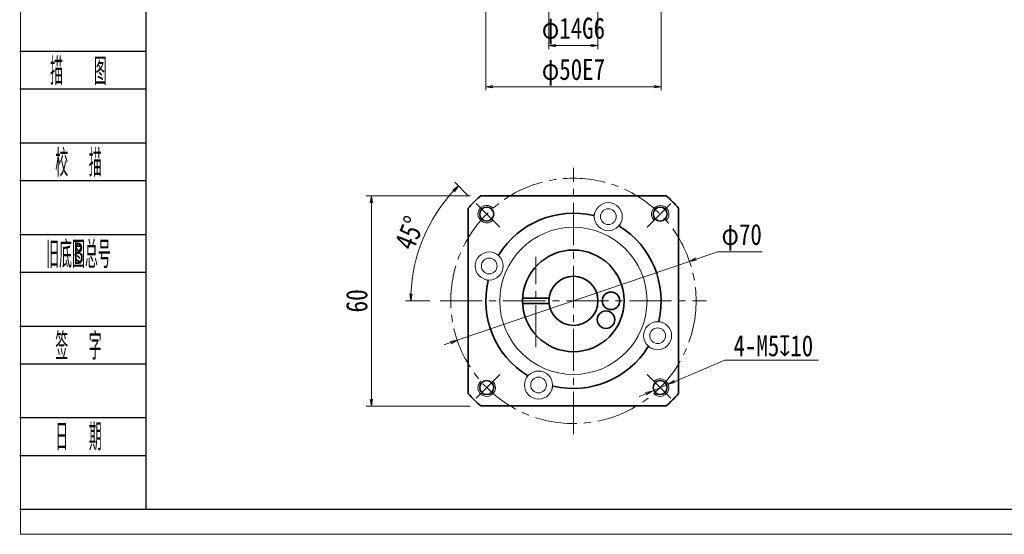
# Model space of a CAD drawing. Header units: millimetres. Extents: x -18 to 590, y -25 to 400.
# Tile 1 of 5: x -15 to 266, y -25 to 122. Entities that reach past the tile are written whole.
import ezdxf
from ezdxf.enums import TextEntityAlignment as Align

# ---------------------------------------------------------------- set-up
doc = ezdxf.new("R2010")
doc.units = ezdxf.units.MM
doc.linetypes.add('点画线', pattern=[18, 12, -2, 2, -2])
doc.layers.add('2细线层', color=4, linetype='Continuous')
doc.layers.add('6文字层', color=3, linetype='Continuous')
for name, color, linetype, lineweight in [('EB0_1', 7, 'Continuous', 35), ('中心线层', 1, '点画线', 18), ('图框_外框线', 7, 'Continuous', 18), ('尺寸线层', 3, 'Continuous', 18), ('粗实线层', 7, 'Continuous', 35), ('细实线层', 7, 'Continuous', 18)]:
    doc.layers.add(name, color=color, linetype=linetype, lineweight=lineweight)
doc.styles.add('PC_TEXTSTYLE', font='ISOCP.SHX', dxfattribs={"width": 0.707, "bigfont": 'GBCBIG.SHX'})
doc.styles.get("Standard").update_dxf_attribs({"font": 'SimSun.ttf'})
doc.styles.add('宋体', font='SimSun.ttf', dxfattribs={"width": 0.8})
doc.dimstyles.new('A水平标注$0', dxfattribs={"dimtxt": 3.5, "dimasz": 2, "dimexe": 1.5, "dimexo": 3, "dimgap": 1.1, "dimtad": 1, "dimtoh": 1, "dimdec": 4, "dimdsep": 46, "dimtxsty": '宋体', "dimblk": 'OPEN', "dimcen": 3, "dimclrd": 3, "dimclre": 3, "dimclrt": 6, "dimadec": 0, "dimazin": 0, "dimtm": 1e-09, "dimtfac": 1, "dimtdec": 4, "dimtix": 1, "dimtmove": 0, "dimatfit": 3, "dimldrblk": 'OPEN', "dimfxl": 0, "dimlwd": 13, "dimlwe": 13, "dimarcsym": 0})
doc.dimstyles.new('D直径标注φ25', dxfattribs={"dimtxt": 3.5, "dimasz": 2, "dimexe": 1, "dimexo": 3, "dimtad": 1, "dimtoh": 1, "dimdec": 1, "dimdsep": 46, "dimtxsty": '宋体', "dimblk": 'OPEN', "dimcen": 3, "dimclrd": 3, "dimclre": 3, "dimclrt": 130, "dimadec": 0, "dimazin": 0, "dimtm": 1e-09, "dimtfac": 1, "dimtdec": 1, "dimtmove": 0, "dimatfit": 0, "dimldrblk": 'OPEN', "dimfxl": 0, "dimlwd": 13, "dimlwe": 13, "dimarcsym": 0})
doc.dimstyles.new('螺孔(M8-7H)', dxfattribs={"dimtxt": 3.5, "dimasz": 2, "dimexe": 1.25, "dimexo": 3, "dimtad": 1, "dimtoh": 1, "dimdec": 4, "dimdsep": 46, "dimtxsty": '宋体', "dimblk": 'OPEN', "dimcen": 3, "dimclrd": 3, "dimclre": 3, "dimclrt": 2, "dimadec": 0, "dimazin": 0, "dimtm": 1e-09, "dimtfac": 1, "dimtdec": 4, "dimtmove": 0, "dimatfit": 3, "dimldrblk": 'OPEN', "dimfxl": 0, "dimlwd": 9, "dimlwe": 9, "dimarcsym": 0})

# ---------------------------------------------------------------- blocks, each defined once
blk = doc.blocks.new('_Open')
at = {"color": 0, "linetype": 'ByBlock', "lineweight": -2}
for p, q in [((-1, 0.17), (0, 0)), ((-1, -0.17), (0, 0)), ((0, 0), (-1, 0))]:
    blk.add_line(p, q, dxfattribs=at)
blk = doc.blocks.new('*D27')
at = {"layer": 'Defpoints', "color": 0, "transparency": 16777216}
for p in [(116.24, 71.46), (85.05, 11.46), (116.24, 11.46)]:
    blk.add_point(p, dxfattribs=at)
at = {"layer": '尺寸线层', "color": 3, "lineweight": 13, "transparency": 16777216}
for p, q in [((113.24, 71.46), (83.55, 71.46)), ((85.05, 69.46), (85.05, 13.46)), ((113.24, 11.46), (83.55, 11.46))]:
    blk.add_line(p, q, dxfattribs=at)
at = {"layer": '尺寸线层', "color": 3, "lineweight": 13, "transparency": 16777216, "xscale": 2, "yscale": 2, "zscale": 2}
for p, rotation in [((85.05, 71.46), 90), ((85.05, 11.46), 270)]:
    blk.add_blockref('_Open', p, dxfattribs=dict(at, rotation=rotation))
at = {"layer": '尺寸线层', "color": 6, "transparency": 16777216, "insert": (80.9, 41.46), "char_height": 6.1, "attachment_point": 5, "rotation": 90, "style": '宋体', "bg_fill": 3, "box_fill_scale": 1.1, "bg_fill_color": 256, "bg_fill_true_color": 13158600, "bg_fill_transparency": 0}
blk.add_mtext('60', dxfattribs=at)
blk = doc.blocks.new('*D28')
at = {"layer": 'Defpoints', "color": 0, "transparency": 16777216}
for p in [(114.92, 69.24), (102.5, 64.67), (121.66, 62.5), (104.7, 41.46), (180.7, 41.46)]:
    blk.add_point(p, dxfattribs=at)
at = {"layer": '尺寸线层', "color": 3, "lineweight": 13, "transparency": 16777216}
for p, q in [((112.8, 71.36), (108.81, 75.35)), ((101.7, 41.46), (94.78, 41.46))]:
    blk.add_line(p, q, dxfattribs=at)
blk.add_arc((142.7, 41.46), 46.42, 137.4688, 177.5312, dxfattribs=at)
at = {"layer": '尺寸线层', "color": 3, "lineweight": 13, "transparency": 16777216, "xscale": 2, "yscale": 2, "zscale": 2}
for p, rotation in [((109.87, 74.29), 46.23442076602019), ((96.28, 41.46), 268.765579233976)]:
    blk.add_blockref('_Open', p, dxfattribs=dict(at, rotation=rotation))
at = {"layer": '尺寸线层', "color": 6, "transparency": 16777216, "insert": (95.98, 60.82), "char_height": 6.1, "attachment_point": 5, "rotation": 67.5, "style": '宋体', "bg_fill": 3, "box_fill_scale": 1.1, "bg_fill_color": 256, "bg_fill_true_color": 13158600, "bg_fill_transparency": 0}
blk.add_mtext('45°', dxfattribs=at)
blk = doc.blocks.new('*D29')
at = {"layer": 'Defpoints', "color": 0, "transparency": 16777216}
for p in [(175.83, 52.73), (109.56, 30.2)]:
    blk.add_point(p, dxfattribs=at)
at = {"layer": '尺寸线层', "color": 3, "lineweight": 13, "transparency": 16777216}
for p, q in [((177.73, 53.37), (183.84, 55.45)), ((183.84, 55.45), (196.56, 55.45)), ((109.56, 30.2), (175.83, 52.73)), ((107.66, 29.55), (105.77, 28.91))]:
    blk.add_line(p, q, dxfattribs=at)
at = {"layer": '尺寸线层', "color": 3, "lineweight": 13, "transparency": 16777216, "xscale": 2, "yscale": 2, "zscale": 2}
for p, rotation in [((175.83, 52.73), 198.7753969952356), ((109.56, 30.2), 18.77539699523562)]:
    blk.add_blockref('_Open', p, dxfattribs=dict(at, rotation=rotation))
at = {"layer": '尺寸线层', "color": 130, "transparency": 16777216, "insert": (190.7, 59.59), "char_height": 6, "attachment_point": 5, "style": '宋体'}
blk.add_mtext('φ70', dxfattribs=at)
blk = doc.blocks.new('*D32')
at = {"color": 3, "lineweight": 9, "transparency": 16777216}
for p, q in [((185.86, 24.55), (171.59, 18.48)), ((212.62, 24.55), (185.86, 24.55)), ((165.14, 15.74), (169.74, 17.69)), ((163.3, 14.95), (161.46, 14.17))]:
    blk.add_line(p, q, dxfattribs=at)
at = {"layer": 'Defpoints', "color": 0, "transparency": 16777216}
for p in [(169.74, 17.69), (165.14, 15.74)]:
    blk.add_point(p, dxfattribs=at)
at = {"color": 3, "lineweight": 9, "transparency": 16777216, "xscale": 2, "yscale": 2, "zscale": 2}
for p, rotation in [((169.74, 17.69), 203.0304786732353), ((165.14, 15.74), 23.03047867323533)]:
    blk.add_blockref('_Open', p, dxfattribs=dict(at, rotation=rotation))
at = {"color": 2, "transparency": 16777216, "insert": (199.74, 28.61), "char_height": 6, "attachment_point": 5, "style": '宋体'}
blk.add_mtext('4-M5{\\famgdt|b0|i0|c0|p0;x}{10}', dxfattribs=at)
blk = doc.blocks.new('*D33')
at = {"color": 3, "lineweight": 13, "transparency": 16777216}
for p, q in [((117.7, 127.49), (117.7, 101.56)), ((167.7, 127.49), (167.7, 101.56)), ((119.7, 102.56), (165.7, 102.56))]:
    blk.add_line(p, q, dxfattribs=at)
at = {"layer": 'Defpoints', "color": 0, "transparency": 16777216}
for p in [(117.7, 130.49), (167.7, 130.49), (167.7, 102.56)]:
    blk.add_point(p, dxfattribs=at)
at = {"color": 3, "lineweight": 13, "transparency": 16777216, "xscale": 2, "yscale": 2, "zscale": 2, "rotation": 180}
blk.add_blockref('_Open', (117.7, 102.56), dxfattribs=at)
at = {"color": 3, "lineweight": 13, "transparency": 16777216, "xscale": 2, "yscale": 2, "zscale": 2}
blk.add_blockref('_Open', (167.7, 102.56), dxfattribs=at)
at = {"color": 130, "transparency": 16777216, "insert": (142.7, 106.69), "char_height": 6, "attachment_point": 5, "style": '宋体'}
blk.add_mtext('φ50E7', dxfattribs=at)
blk = doc.blocks.new('*D34')
at = {"color": 3, "lineweight": 13, "transparency": 16777216}
for p, q in [((135.7, 137.49), (135.7, 113.3)), ((149.7, 137.49), (149.7, 113.3)), ((137.7, 114.3), (147.7, 114.3))]:
    blk.add_line(p, q, dxfattribs=at)
at = {"layer": 'Defpoints', "color": 0, "transparency": 16777216}
for p in [(135.7, 140.49), (149.7, 140.49), (149.7, 114.3)]:
    blk.add_point(p, dxfattribs=at)
at = {"color": 3, "lineweight": 13, "transparency": 16777216, "xscale": 2, "yscale": 2, "zscale": 2, "rotation": 180}
blk.add_blockref('_Open', (135.7, 114.3), dxfattribs=at)
at = {"color": 3, "lineweight": 13, "transparency": 16777216, "xscale": 2, "yscale": 2, "zscale": 2}
blk.add_blockref('_Open', (149.7, 114.3), dxfattribs=at)
at = {"color": 130, "transparency": 16777216, "insert": (142.7, 118.44), "char_height": 6, "attachment_point": 5, "style": '宋体'}
blk.add_mtext('φ14G6', dxfattribs=at)

msp = doc.modelspace()

# ---------------------------------------------------------------- linework, layer by layer
at = {"layer": '2细线层'}
for p, q in [((-15.3001, 112.6984), (20.69521, 112.6984)), ((-15.3001, 101.93591), (20.69521, 101.93591)), ((-15.3001, 86.56093), (20.69521, 86.56093)), ((-15.3001, 75.79844), (20.69521, 75.79844)), ((-15.3001, 60.42345), (20.69521, 60.42345)), ((-15.3001, 49.66096), (20.69521, 49.66096)), ((-15.3001, 34.28598), (20.69521, 34.28598)), ((-15.3001, 23.52349), (20.69521, 23.52349)), ((-15.3001, 8.14851), (20.69521, 8.14851)), ((-15.3001, -2.61398), (20.69521, -2.61398)), ((-15.3001, -17.98897), (20.69521, -17.98897))]:
    msp.add_line(p, q, dxfattribs=at)
at = {"layer": 'EB0_1', "linetype": 'Continuous', "lineweight": 35}
for p, q in [((169.15261, 71.46373), (116.23758, 71.46373)), ((112.6951, 67.92124), (112.6951, 15.00621)), ((172.6951, 15.00621), (172.6951, 67.92124)), ((116.23758, 11.46373), (169.15261, 11.46373))]:
    msp.add_line(p, q, dxfattribs=at)
at = {"layer": 'EB0_1'}
for p, q in [((128.2145, 42.21373), (135.73539, 42.21373)), ((128.2145, 40.71373), (135.73539, 40.71373))]:
    msp.add_line(p, q, dxfattribs=at)
for centre, radius in [((142.6951, 41.46373), 14.5), ((142.6951, 41.46373), 7), ((153.41524, 41.46373), 2.5), ((151.97902, 36.10365), 2.5)]:
    msp.add_circle(centre, radius, dxfattribs=at)
for radius, start, end in [(40, 131.4096221, 138.5903779), (40, 41.4096221, 48.5903779), (25, 76.7068962, 148.2931038), (25, 346.7068962, 58.2931038), (25, 166.7068962, 238.2931038), (25, 256.7068962, 328.2931038), (40, 221.4096221, 228.5903779), (40, 311.4096221, 318.5903779)]:
    msp.add_arc((142.6951, 41.46373), radius, start, end, dxfattribs=at)
at = {"layer": '中心线层'}
for p, q in [((142.6951, 3.46373), (142.6951, 79.46373)), ((131.97495, 28.21373), (131.97495, 54.03373)), ((104.6951, 41.46373), (180.6951, 41.46373))]:
    msp.add_line(p, q, dxfattribs=at)
at = {"layer": '中心线层', "linetype": '点画线', "lineweight": 18}
for p, q in [((121.65521, 62.50361), (114.91837, 69.24045)), ((163.73498, 62.50361), (170.47182, 69.24045)), ((121.65521, 20.42384), (114.91837, 13.687)), ((163.73498, 20.42384), (170.47182, 13.687))]:
    msp.add_line(p, q, dxfattribs=at)
msp.add_circle((142.6951, 41.46373), 35, dxfattribs=at)
at = {"layer": '图框_外框线', "color": 3}
msp.add_lwpolyline([(-15.08174, -25.14435), (585.97093, -25.14435), (585.97093, 399.88575), (-15.08174, 399.88575)], close=True, dxfattribs=at)
at = {"layer": '图框_外框线', "color": 3, "lineweight": 25}
msp.add_lwpolyline([(20.69521, -17.98897), (578.81554, -17.98897), (578.81554, 392.73036), (20.69521, 392.73036)], close=True, dxfattribs=at)
at = {"layer": '粗实线层'}
for centre in [(117.94636, 66.21246), (167.44383, 66.21246), (117.94636, 16.71499), (167.44383, 16.71499)]:
    msp.add_circle(centre, 2, dxfattribs=at)
at = {"layer": '粗实线层', "lineweight": 18}
for centre, start, end in [((117.94636, 66.21246), 42.9532869, 315), ((167.44383, 66.21246), 312.9532869, 225), ((117.94636, 16.71499), 132.9532869, 45), ((167.44383, 16.71499), 222.9532869, 135)]:
    msp.add_arc(centre, 2.5, start, end, dxfattribs=at)
at = {"layer": '细实线层'}
for p, q in [((148.94935, 67.01533), (148.44341, 65.79389)), ((156.34038, 63.95386), (155.83445, 62.73242)), ((120.20496, 55.10901), (121.4264, 54.60308)), ((117.1435, 47.71798), (118.36493, 47.21204)), ((168.2467, 35.20948), (167.02526, 35.71541)), ((165.18523, 27.81844), (163.96379, 28.32437)), ((129.04981, 18.97359), (129.55574, 20.19503)), ((136.44084, 15.91213), (136.94678, 17.13356))]:
    msp.add_line(p, q, dxfattribs=at)
for centre, radius in [((152.64486, 65.48459), 4), ((152.64486, 65.48459), 2.25), ((142.6951, 41.46373), 21), ((118.67423, 51.41349), 4), ((118.67423, 51.41349), 2.25), ((166.71596, 31.51396), 4), ((166.71596, 31.51396), 2.25), ((132.74533, 17.44286), 4), ((132.74533, 17.44286), 2.25)]:
    msp.add_circle(centre, radius, dxfattribs=at)

# ---------------------------------------------------------------- texts
at = {"layer": '6文字层', "color": 3, "style": 'PC_TEXTSTYLE'}
for s, width, p in [('描   图', 0.6667, (1.47648, 107.31715)), ('校  描', 0.667, (1.47648, 81.17968)), ('旧底图总号', 0.667, (1.47648, 55.04221)), ('签  字', 0.667, (1.47648, 28.90474)), ('日  期', 0.667, (1.48606, 2.92071))]:
    msp.add_text(s, height=7.687492, dxfattribs=dict(at, width=width)).set_placement(p, align=Align.MIDDLE)
at = {"layer": '6文字层', "width": 0.707}
msp.add_text('B', height=6.14999, dxfattribs=at).set_placement((1.47648, 55.04221), align=Align.MIDDLE)

# ---------------------------------------------------------------- dimensions: what is measured, and where the dimension line sits
for base, p1, p2, text, override, picture, middle in [((149.6951, 114.30178), (135.6951, 140.48537), (149.6951, 140.48537), 'φ<>G6', {"dimtxt": 6, "dimgap": 1, "dimpost": '<>', "dimtvp": 0.1, "dimtfill": 0}, '*D34', (142.6951, 114.30178)), ((167.6951, 102.55557), (117.6951, 130.48537), (167.6951, 130.48537), 'φ<>E7', {"dimtxt": 6, "dimgap": 1, "dimtad": 1, "dimdec": 1, "dimlfac": 1, "dimpost": '<>', "dimblk": 'Open', "dimse1": 0, "dimse2": 0, "dimsd1": 0, "dimsd2": 0, "dimtofl": 1, "dimtvp": 0.1, "dimtfill": 0, "dimtfillclr": 256}, '*D33', (142.6951, 102.55557))]:
    dim = msp.add_linear_dim(base=base, p1=p1, p2=p2, text=text, dimstyle='D直径标注φ25', override=override)
    dim.commit()
    dim.dimension.update_dxf_attribs({"geometry": picture, "text_midpoint": middle, "dimtype": 160})
dim = msp.add_diameter_dim_2p(p1=(165.14309, 15.73694), p2=(169.74457, 17.69304), text='4-M<>{\\famgdt|b0|i0|c0|p0;x}{10}', dimstyle='螺孔(M8-7H)', override={"dimtxt": 6, "dimgap": 1, "dimtad": 1, "dimtih": 0, "dimtoh": 1, "dimdec": 4, "dimlfac": 1, "dimpost": '<>', "dimcen": 0, "dimse1": 0, "dimse2": 0, "dimsd1": 0, "dimsd2": 0, "dimtix": 0, "dimtofl": 1, "dimatfit": 3, "dimtvp": 0.1, "dimtfill": 0})
dim.commit()
dim.dimension.update_dxf_attribs({"geometry": '*D32', "text_midpoint": (199.74477, 24.54577), "dimtype": 163})

# ---------------------------------------------------------------- next in the draw order: dimensions: what is measured, and where the dimension line sits
at = {"layer": '尺寸线层'}
dim = msp.add_linear_dim(base=(85.05231, 11.46373), p1=(116.23758, 71.46373), p2=(116.23758, 11.46373), angle=270, dimstyle='A水平标注$0', override={"dimtxt": 6.1, "dimblk": 'Open', "dimtfill": 1, "dimtfillclr": 256}, dxfattribs=at)
dim.commit()
dim.dimension.update_dxf_attribs({"geometry": '*D27', "text_midpoint": (85.05231, 41.46373), "dimtype": 160})

# ---------------------------------------------------------------- next in the draw order: dimensions: what is measured, and where the dimension line sits
dim = msp.add_angular_dim_2l(base=(102.49532, 64.67308), line1=((121.65521, 62.50361), (114.91837, 69.24045)), line2=((104.6951, 41.46373), (180.6951, 41.46373)), dimstyle='A水平标注$0', override={"dimtxt": 6.1, "dimblk": 'Open', "dimtfill": 1, "dimtfillclr": 256}, dxfattribs=at)
dim.commit()
dim.dimension.update_dxf_attribs({"geometry": '*D28', "text_midpoint": (95.9757, 60.81553)})

# ---------------------------------------------------------------- next in the draw order: dimensions: what is measured, and where the dimension line sits
dim = msp.add_diameter_dim_2p(p1=(109.55753, 30.19865), p2=(175.83266, 52.7288), dimstyle='D直径标注φ25', override={"dimtxt": 6, "dimgap": 1, "dimpost": 'φ<>', "dimtfill": 0}, dxfattribs=at)
dim.commit()
dim.dimension.update_dxf_attribs({"geometry": '*D29', "text_midpoint": (190.70263, 55.45204), "dimtype": 163})

doc.saveas('drawing.dxf')
